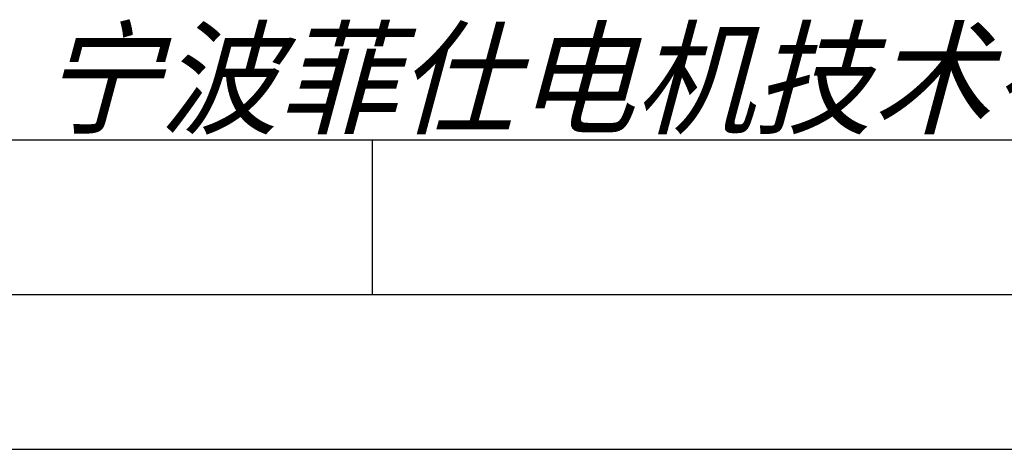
# Model space of a CAD drawing. Header units: millimetres. Extents: x 0 to 420, y 0 to 297.
# Tile 25 of 40: x 302 to 334, y 0 to 14. Entities that reach past the tile are written whole.
import ezdxf

# ---------------------------------------------------------------- set-up
doc = ezdxf.new("R2010")
doc.units = ezdxf.units.MM
doc.header["$LTSCALE"] = 23.1
doc.layers.get('0').update_dxf_attribs({"linetype": 'CONTINUOUS'})
doc.styles.add('TEXTSTYLE_7', font='txt')

# ---------------------------------------------------------------- blocks, each defined once
blk = doc.blocks.new('LOGO_PHASE_NINGBO_BL1', base_point=(320.75, 22.5))
at = {"color": 2, "linetype": 'CONTINUOUS', "style": 'TEXTSTYLE_7', "oblique": 15}
blk.add_text('宁波菲仕电机技术有限公司', height=2.9513, dxfattribs=at).set_placement((303.042, 10.5))

msp = doc.modelspace()

# ---------------------------------------------------------------- linework, layer by layer
at = {"color": 7, "linetype": 'CONTINUOUS'}
msp.add_line((25, 10), (410, 10), dxfattribs=at)
at = {"color": 2, "linetype": 'CONTINUOUS'}
for p, q in [((313.75, 5), (313.75, 10)), ((20, 5), (415, 5)), ((237.25, 0), (420, 0))]:
    msp.add_line(p, q, dxfattribs=at)

# ---------------------------------------------------------------- block references
msp.add_blockref('LOGO_PHASE_NINGBO_BL1', (320.75, 22.49989), dxfattribs=at)

doc.saveas('drawing.dxf')
